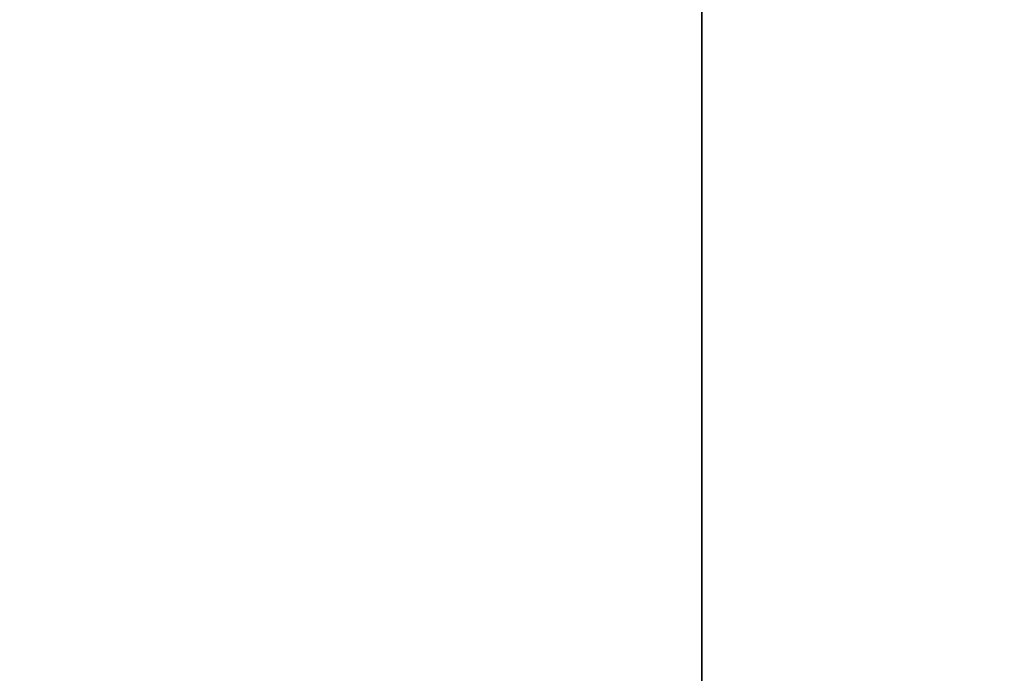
# Model space of a CAD drawing. Extents: x 0 to 80, y 0 to 80.
# Tile 172 of 256: x 8.341851 to 8.342034, y 35.422039 to 35.42216. Entities that reach past the tile are written whole.
import ezdxf

# ---------------------------------------------------------------- set-up
doc = ezdxf.new("R2010")
doc.units = 0
doc.header["$LTSCALE"] = 25.4
doc.layers.get('0').update_dxf_attribs({"color": 13, "linetype": 'CONTINUOUS'})

# ---------------------------------------------------------------- blocks, each defined once
blk = doc.blocks.new('ORBIT-I-KINKIET-20-7806-78')
at = {"color": 7}
blk.add_line((24.73859215, 35.64608002, 304.17984009), (24.73859215, 35.76836014, 304.17984009), dxfattribs=at)
mesh = blk.add_polyface(dxfattribs=at)
corners = [(25.04468727, 35.76836014, 343.57034302), (24.31997681, 35.64608002, 343.13531494), (25.04468727, 35.64608002, 343.57034302)]
mesh.append_faces([[corners[k] for k in face] for face in [(0, 1, 2)]], dxfattribs={"color": 7})
mesh = blk.add_polyface(dxfattribs=at)
corners = [(25.04468727, 35.76836014, 343.57034302), (24.31997681, 35.76836014, 343.13531494), (24.31997681, 35.64608002, 343.13531494)]
mesh.append_faces([[corners[k] for k in face] for face in [(0, 1, 2)]], dxfattribs={"color": 7})
mesh = blk.add_polyface(dxfattribs=at)
corners = [(24.69379997, 35.76836014, 304.97888184), (24.73859215, 35.64608002, 304.17984009), (24.69379997, 35.64608002, 304.97888184)]
mesh.append_faces([[corners[k] for k in face] for face in [(0, 1, 2)]], dxfattribs={"color": 7})
mesh = blk.add_polyface(dxfattribs=at)
corners = [(24.73859215, 35.76836014, 304.17984009), (24.73859215, 35.64608002, 304.17984009), (24.69379997, 35.76836014, 304.97888184)]
mesh.append_faces([[corners[k] for k in face] for face in [(0, 1, 2)]], dxfattribs={"color": 7})

msp = doc.modelspace()

# ---------------------------------------------------------------- block references
at = {"color": 0}
msp.add_blockref('ORBIT-I-KINKIET-20-7806-78', (-16.39661407, -0.34607825, -57.5), dxfattribs=at)

doc.saveas('drawing.dxf')
